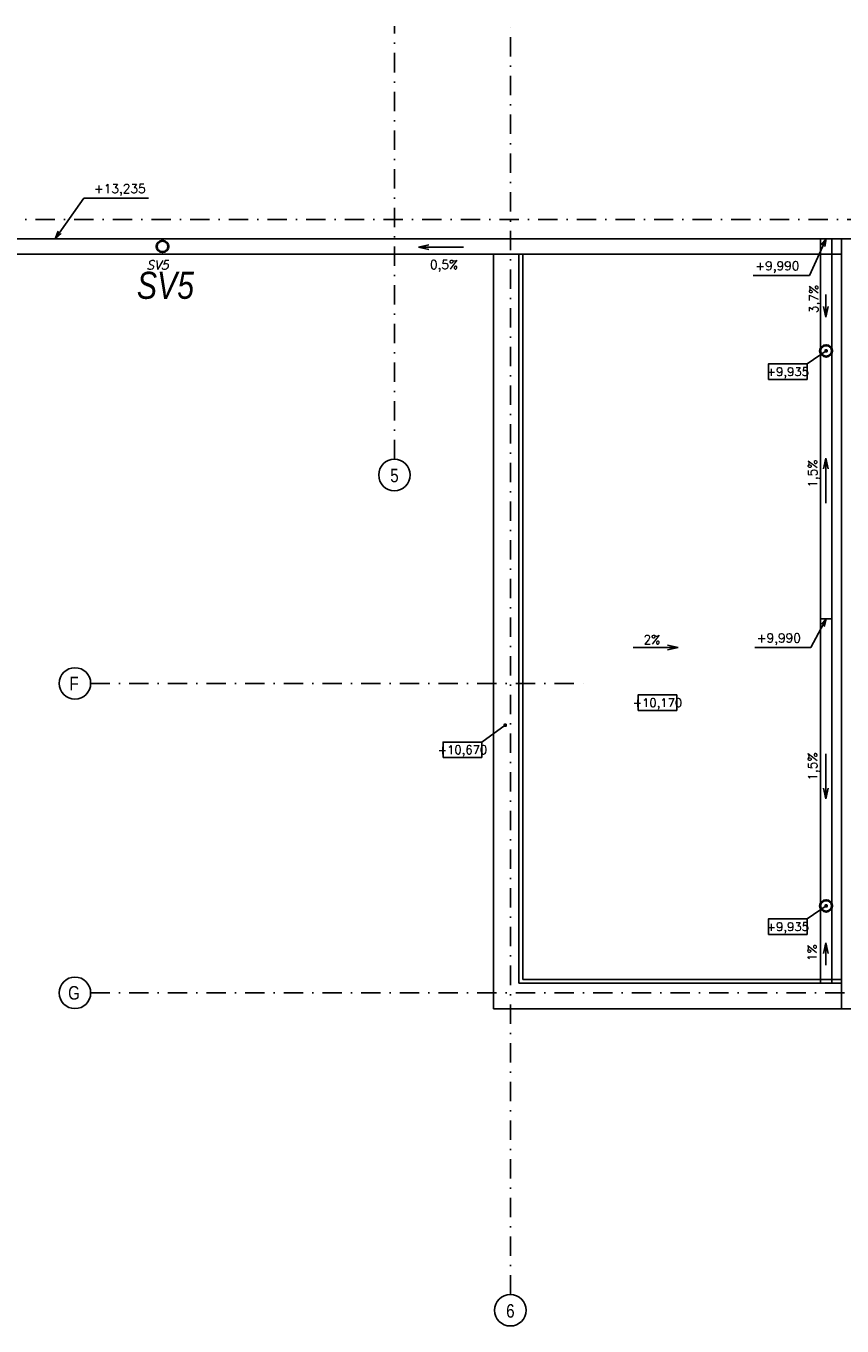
# Model space of a CAD drawing. Header units: millimetres. Extents: x 6435372 to 7248404, y 1559872 to 1886246.
# Tile 53 of 208: x 6795999 to 6806557, y 1756244 to 1773051. Entities that reach past the tile are written whole.
import ezdxf
from ezdxf.enums import TextEntityAlignment as Align

# ---------------------------------------------------------------- set-up
doc = ezdxf.new("R2010")
doc.units = ezdxf.units.MM
doc.linetypes.add('DASHDOT', pattern=[1, 0.5, -0.25, 0, -0.25])
doc.layers.add('matrice DPS', color=122, linetype='Continuous')
doc.layers.add('ZTI-DEŠŤOVÁ-KANALIZACE', color=210, linetype='KANALIZACE', lineweight=40)
doc.styles.add('ARIAL', font='arial.ttf')
doc.styles.add('INDRA', font='ariali.ttf')
doc.styles.add('KURZIVA', font='italic__.ttf')
doc.styles.get("Standard").update_dxf_attribs({"font": 'romans.shx'})
doc.linetypes.add('KANALIZACE', pattern='A,30,-3.5,["C",Standard,S=2.54,R=0,X=-3.81,Y=-1.27],-0.001', length=33.501)
doc.dimstyles.new('CADKON', dxfattribs={"dimscale": 100, "dimtxt": 2.2, "dimasz": 2.5, "dimexe": 1.8, "dimexo": 5, "dimgap": 0.6, "dimtad": 1, "dimrnd": 1, "dimtxsty": 'Standard', "dimblk1": 'OBLIQUE', "dimblk2": 'OBLIQUE', "dimsah": 1, "dimcen": 2.5, "dimadec": 1, "dimazin": 2, "dimtfac": 1, "dimtdec": 4, "dimtix": 1, "dimtmove": 2, "dimatfit": 3, "dimldrblk": 'OPEN30', "dimfxl": 5, "dimfxlon": 1, "dimtolj": 1, "dimarcsym": 0})
doc.dimstyles.new('CADKON$7', dxfattribs={"dimscale": 100, "dimtxt": 2.5, "dimasz": 2.5, "dimexe": 1.8, "dimexo": 5, "dimgap": 0.6, "dimtad": 1, "dimrnd": 1, "dimtxsty": 'Standard', "dimblk1": 'OBLIQUE', "dimblk2": 'OBLIQUE', "dimsah": 1, "dimcen": 2.5, "dimadec": 1, "dimazin": 2, "dimtfac": 1, "dimtdec": 4, "dimtix": 1, "dimtmove": 0, "dimatfit": 3, "dimldrblk": 'DOTSMALL', "dimfxl": 5, "dimfxlon": 1, "dimtfill": 1, "dimtolj": 1, "dimarcsym": 0})

# ---------------------------------------------------------------- blocks, each defined once
blk = doc.blocks.new('_Oblique')
at = {"color": 0, "lineweight": -2}
blk.add_line((-0.5, -0.5), (0.5, 0.5), dxfattribs=at)
blk = doc.blocks.new('*U1048')
at = {"color": 0, "linetype": 'ByBlock', "lineweight": -2}
blk.add_lwpolyline([(-5, -2), (5, -2), (5, 2), (-5, 2), (-5, -2)], dxfattribs=at)

msp = doc.modelspace()

# ---------------------------------------------------------------- linework, layer by layer
at = {"layer": 'matrice DPS', "linetype": 'DASHDOT', "ltscale": 500}
for p, q in [((6800766.2, 1767450.7), (6800766.2, 1773050.7)), ((6802266.2, 1756651.5), (6802266.2, 1773050.7)), ((6765616.6, 1770550.7), (6819766.2, 1770550.7)), ((6796836, 1764550.7), (6803266.2, 1764550.7)), ((6796836, 1760550.7), (6819766.2, 1760550.7))]:
    msp.add_line(p, q, dxfattribs=at)
at = {"layer": 'matrice DPS'}
for p, q in [((6776546.2, 1770300.7), (6802046.2, 1770300.7)), ((6802046.2, 1770300.7), (6806551.2, 1770300.7)), ((6806276.3, 1770300.7), (6806276.3, 1760675.2)), ((6806426.3, 1770300.7), (6806426.3, 1760675.2)), ((6806551.2, 1770300.7), (6806551.2, 1760345.2)), ((6806551.2, 1770300.7), (6812786.2, 1770300.7)), ((6801075.5, 1770191.1), (6801213, 1770221.6)), ((6801657.6, 1770191.1), (6801075.5, 1770191.1)), ((6801075.5, 1770191.1), (6801213, 1770160.6)), ((6776546.2, 1770100.7), (6806551.2, 1770100.7)), ((6802046.2, 1770100.7), (6802046.2, 1760345.2)), ((6802376.2, 1760675.2), (6802376.2, 1770100.7)), ((6802426.2, 1760725.2), (6802426.2, 1770100.7)), ((6806348.3, 1769577.6), (6806348.3, 1769286.6)), ((6806348.3, 1769286.6), (6806317.7, 1769424.1)), ((6806348.3, 1769286.6), (6806378.8, 1769424.1)), ((6806348.3, 1767462.6), (6806317.7, 1767325.1)), ((6806348.3, 1766880.5), (6806348.3, 1767462.6)), ((6806348.3, 1767462.6), (6806378.8, 1767325.1)), ((6806276.3, 1765388), (6806426.3, 1765388)), ((6803853.5, 1765015.2), (6804435.6, 1765015.2)), ((6804435.6, 1765015.2), (6804298.1, 1765045.7)), ((6804435.6, 1765015.2), (6804298.1, 1764984.6)), ((6806348.3, 1763642.4), (6806348.3, 1763060.4)), ((6806348.3, 1763060.4), (6806317.7, 1763197.8)), ((6806348.3, 1763060.4), (6806378.8, 1763197.8)), ((6806348.3, 1761198.4), (6806317.7, 1761060.9)), ((6806348.3, 1760907.3), (6806348.3, 1761198.4)), ((6806348.3, 1761198.4), (6806378.8, 1761060.9)), ((6802426.2, 1760725.2), (6806551.2, 1760725.2)), ((6802376.2, 1760675.2), (6806551.2, 1760675.2)), ((6818986.2, 1760345.2), (6802046.2, 1760345.2))]:
    msp.add_line(p, q, dxfattribs=at)
for centre, radius in [((6797765.6, 1770200.7), 75), ((6806351.2, 1768850.7), 75), ((6800766.2, 1767246.8), 203.9), ((6796632.1, 1764550.7), 203.9), ((6806351.2, 1761675.2), 75), ((6796632.1, 1760550.7), 203.9), ((6802266.2, 1756447.6), 203.9)]:
    msp.add_circle(centre, radius, dxfattribs=at)
at = {"layer": 'ZTI-DEŠŤOVÁ-KANALIZACE', "ltscale": 400}
for centre in [(6797765.6, 1770200.7), (6806351.2, 1768850.7), (6806351.2, 1761675.2)]:
    msp.add_circle(centre, 75, dxfattribs=at)

# ---------------------------------------------------------------- block references
at = {"layer": 'matrice DPS'}
ref = msp.add_blockref('*U1048', (6805854, 1768581.1), dxfattribs=dict(at, xscale=50, yscale=50, zscale=50))
ref.add_attrib('Výška', '+9,935', dxfattribs={"layer": '0', "color": 0, "linetype": 'ByBlock', "lineweight": -2, "height": 110}).set_placement((6805854, 1768581.1), align=Align.MIDDLE_CENTER)
ref = msp.add_blockref('*U1048', (6804168.2, 1764301.9), dxfattribs=dict(at, xscale=50, yscale=50, zscale=50))
ref.add_attrib('Výška', '+10,170', dxfattribs={"layer": '0', "color": 0, "linetype": 'ByBlock', "lineweight": -2, "height": 110}).set_placement((6804168.2, 1764301.9), align=Align.MIDDLE_CENTER)
ref = msp.add_blockref('*U1048', (6801645.6, 1763693.7), dxfattribs=dict(at, xscale=50, yscale=50, zscale=50))
ref.add_attrib('Výška', '+10,670', dxfattribs={"layer": '0', "color": 0, "linetype": 'ByBlock', "lineweight": -2, "height": 110}).set_placement((6801645.6, 1763693.7), align=Align.MIDDLE_CENTER)
ref = msp.add_blockref('*U1048', (6805854, 1761405.6), dxfattribs=dict(at, xscale=50, yscale=50, zscale=50))
ref.add_attrib('Výška', '+9,935', dxfattribs={"layer": '0', "color": 0, "linetype": 'ByBlock', "lineweight": -2, "height": 110}).set_placement((6805854, 1761405.6), align=Align.MIDDLE_CENTER)

# ---------------------------------------------------------------- texts
at = {"layer": 'matrice DPS', "style": 'KURZIVA'}
msp.add_text('SV5', height=115, dxfattribs=at).set_placement((6797557.1, 1769902.9))
at = {"layer": 'matrice DPS'}
for s, p in [('0,5%', (6801225.3, 1769908.7)), ('2%', (6803989.3, 1765060.3))]:
    msp.add_text(s, height=115, dxfattribs=at).set_placement(p)
for s, p in [('3,7%', (6806249.2, 1769338.1)), ('1,5%', (6806235.2, 1767080.9)), ('1,5%', (6806234.2, 1763294.4)), ('1%', (6806228, 1760961.1))]:
    msp.add_text(s, height=115, rotation=90, dxfattribs=at).set_placement(p)
at = {"layer": 'matrice DPS', "style": 'ARIAL', "width": 0.8}
for s, p in [('5', (6800766.2, 1767238.4)), ('F', (6796620.5, 1764550.7)), ('G', (6796620.5, 1760550.7)), ('6', (6802266.2, 1756439.2))]:
    msp.add_text(s, height=175, dxfattribs=at).set_placement(p, align=Align.MIDDLE)
at = {"layer": 'matrice DPS', "char_height": 115}
for s, insert, attachment_point in [('+13,235\\P', (6796877.2, 1770855.5), 7), ('+9,990', (6806005.2, 1769857), 9), ('+9,990', (6806023.7, 1765045.7), 9)]:
    msp.add_mtext(s, dxfattribs=dict(at, insert=insert, attachment_point=attachment_point))
at = {"layer": 'ZTI-DEŠŤOVÁ-KANALIZACE', "ltscale": 400, "style": 'INDRA', "width": 0.8}
msp.add_text('SV5', height=350, dxfattribs=at).set_placement((6797433.8, 1769523.3))

# ---------------------------------------------------------------- leaders
at = {"layer": 'matrice DPS', "annotation_type": 0, "has_hookline": 1}
for points, hookline_direction, text_width in [([(6796377.7, 1770300.7), (6796747.2, 1770825.5), (6796847.2, 1770825.5)], 0, 706.4), ([(6806351.3, 1770300.7), (6806135.2, 1769827), (6806035.2, 1769827)], 1, 596.9), ([(6806351.3, 1765388), (6806153.7, 1765015.7), (6806053.7, 1765015.7)], 1, 596.9)]:
    msp.add_leader(points, dimstyle='CADKON$7', override={"dimscale": 50, "dimtxt": 2.3, "dimasz": 2, "dimldrblk": 'Open30'}, dxfattribs=dict(at, hookline_direction=hookline_direction, text_width=text_width))
at = {"layer": 'matrice DPS'}
for points, override in [([(6806351.2, 1768850.7), (6806104, 1768681.1)], {"dimasz": 2, "dimldrblk": 'DotSmall'}), ([(6802199.1, 1764011.3), (6801895.6, 1763793.7)], {"dimscale": 50, "dimasz": 1, "dimldrblk": 'Dot'}), ([(6806351.2, 1761675.2), (6806104, 1761505.6)], {"dimasz": 2, "dimldrblk": 'DotSmall'})]:
    msp.add_leader(points, dimstyle='CADKON', override=override, dxfattribs=at)

doc.saveas('drawing.dxf')
